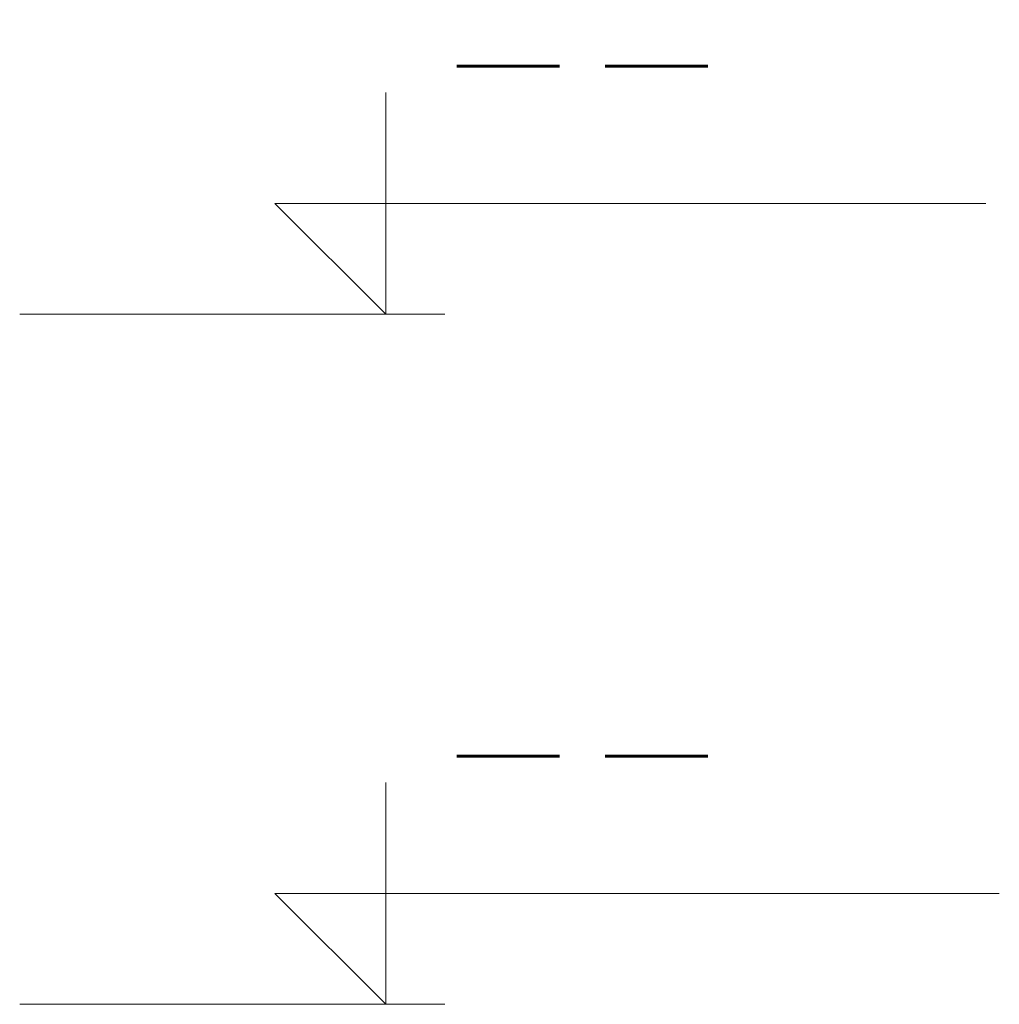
# Model space of a CAD drawing. Extents: x 256490 to 7565828, y -103950 to 5881792.
# Tile 76 of 101: x 279520 to 280514, y -68388 to -67389. Entities that reach past the tile are written whole.
import ezdxf

# ---------------------------------------------------------------- set-up
doc = ezdxf.new("R2010")
doc.units = 0
doc.header["$MEASUREMENT"] = 0
doc.layers.add('LINII OPIS', color=7, linetype='Continuous', lineweight=9)
doc.layers.add('xxOś 2_rysunek_Widok ogólny_Dimension_', color=7, linetype='Continuous')
doc.styles.add('RBCS_dim1', font='simplex.shx', dxfattribs={"width": 0.9, "oblique": 5, "height": 3})

msp = doc.modelspace()

# ---------------------------------------------------------------- linework, layer by layer
at = {"layer": 'LINII OPIS'}
for points in [[(279891.63, -67463, 0), (279891.63, -67688, 0), (279779.13, -67575.5, 0), (279891.63, -67575.5, 0)], [(279891.63, -67463, 0), (279891.63, -67688, 0), (279779.13, -67575.5, 0), (279891.63, -67575.5, 0)], [(279845.27, -67575.5, 0), (280453.89, -67575.5, 0)], [(279845.27, -67575.5, 0), (280453.89, -67575.5, 0)], [(279891.63, -67575.5, 0), (280500.25, -67575.5, 0)], [(279891.63, -67575.5, 0), (280500.25, -67575.5, 0)], [(279520.28, -67688, 0), (279951.32, -67688, 0)], [(279520.28, -67688, 0), (279951.32, -67688, 0)], [(279891.63, -68163, 0), (279891.63, -68388, 0), (279779.13, -68275.5, 0), (279891.63, -68275.5, 0)], [(279891.63, -68163, 0), (279891.63, -68388, 0), (279779.13, -68275.5, 0), (279891.63, -68275.5, 0)], [(279891.63, -68163, 0), (279891.63, -68388, 0), (279779.13, -68275.5, 0), (279891.63, -68275.5, 0)], [(279891.63, -68163, 0), (279891.63, -68388, 0), (279779.13, -68275.5, 0), (279891.63, -68275.5, 0)], [(279891.63, -68275.5, 0), (280513.75, -68275.5, 0)], [(279891.63, -68275.5, 0), (280513.75, -68275.5, 0)], [(279891.63, -68275.5, 0), (280513.75, -68275.5, 0)], [(279891.63, -68275.5, 0), (280513.75, -68275.5, 0)], [(279520.28, -68388, 0), (279951.32, -68388, 0)]]:
    msp.add_polyline3d(points, dxfattribs=at)

# ---------------------------------------------------------------- texts
at = {"layer": 'xxOś 2_rysunek_Widok ogólny_Dimension_', "color": 6, "char_height": 150, "attachment_point": 7, "style": 'RBCS_dim1'}
for insert in [(279934.7, -67500.5), (279934.7, -68200.5)]:
    msp.add_mtext('--', dxfattribs=dict(at, insert=insert))

doc.saveas('drawing.dxf')
